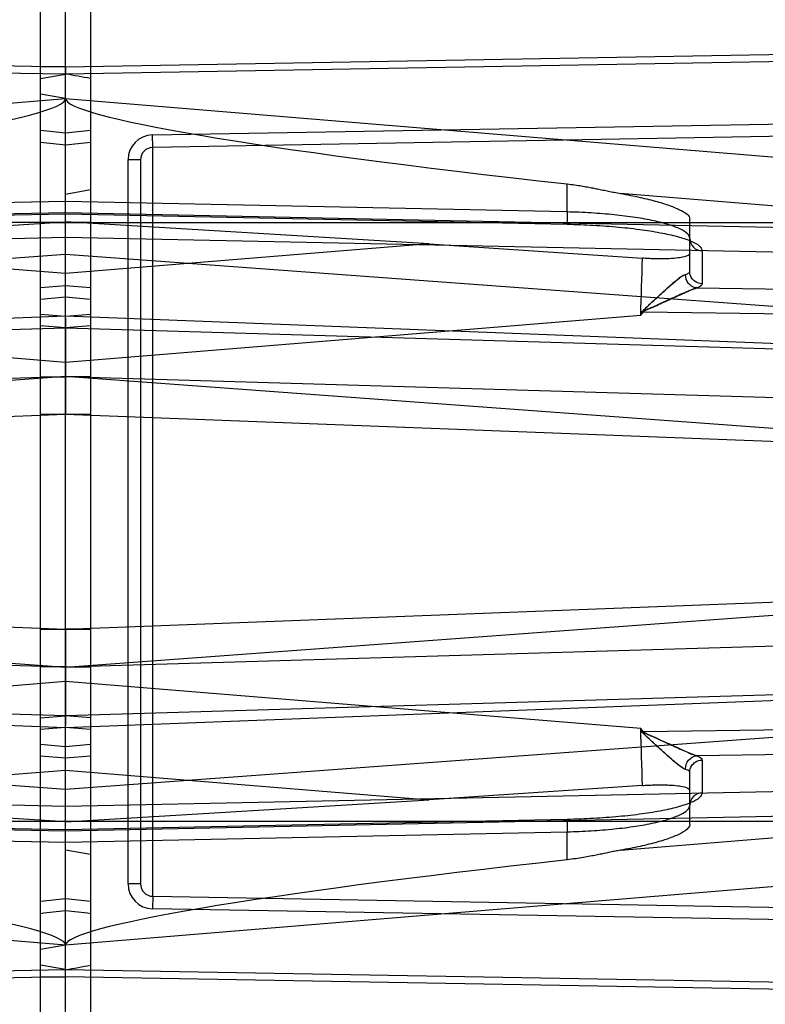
# Model space of a CAD drawing. Header units: millimetres. Extents: x 0 to 297, y 0 to 210.
# Tile 30 of 256: x 144.847 to 145.056, y 90.935 to 91.211. Entities that reach past the tile are written whole.
import ezdxf

# ---------------------------------------------------------------- set-up
doc = ezdxf.new("R2010")
doc.units = ezdxf.units.MM
doc.header["$LTSCALE"] = 16.335
doc.layers.get('0').update_dxf_attribs({"linetype": 'CONTINUOUS'})
for name, color, linetype in [('01_GLOBAL', 7, 'CONTINUOUS'), ('INTFCLR_1', 7, 'CONTINUOUS'), ('INTFCLR_144815', 7, 'CONTINUOUS'), ('INTFCLR_72935', 7, 'CONTINUOUS')]:
    doc.layers.add(name, color=color, linetype=linetype)

msp = doc.modelspace()

# ---------------------------------------------------------------- linework, layer by layer
at = {"color": 7, "linetype": 'Continuous'}
msp.add_circle((145.8748, 92.13446), 2.66, dxfattribs=at)
at = {"color": 9, "linetype": 'Continuous'}
msp.add_arc((145.8748, 92.13446), 2.62591, 182.96745, 267.03255, dxfattribs=at)
at = {"layer": '01_GLOBAL', "color": 7, "linetype": 'Continuous'}
msp.add_circle((145.8748, 92.13446), 2.695, dxfattribs=at)
at = {"layer": 'INTFCLR_1', "color": 6, "linetype": 'Continuous'}
for p, q in [((144.85261, 90.51088), (144.85261, 91.69966)), ((144.85961, 91.19795), (144.85961, 91.70027)), ((144.85961, 90.50327), (144.85961, 91.19586)), ((144.85961, 91.18906), (144.85261, 91.19029)), ((144.96156, 91.14823), (144.85961, 91.15442)), ((144.96156, 91.14823), (145.02134, 91.14424)), ((144.85961, 91.13329), (144.85261, 91.13269)), ((144.85961, 91.12184), (144.85961, 91.12744)), ((144.85961, 91.12469), (144.85961, 91.12302)), ((144.85961, 91.11222), (144.85961, 91.12184)), ((144.85961, 91.1199), (144.85961, 91.11569)), ((144.85961, 91.11569), (144.85961, 91.11091)), ((144.85961, 91.10039), (144.85961, 91.11222)), ((144.85961, 91.02831), (144.85961, 91.04015)), ((144.85961, 91.02963), (144.85961, 91.02484)), ((144.85961, 91.0187), (144.85961, 91.02831)), ((144.85961, 91.02484), (144.85961, 91.02064)), ((144.85961, 91.0131), (144.85961, 91.0187)), ((144.85961, 91.01751), (144.85961, 91.01585)), ((144.85261, 91.00785), (144.85961, 91.00724)), ((145.02134, 90.9963), (144.96156, 90.99231)), ((144.85961, 90.98612), (144.96156, 90.99231)), ((144.85961, 90.95148), (144.85261, 90.95025))]:
    msp.add_line(p, q, dxfattribs=at)
at = {"layer": 'INTFCLR_1', "color": 9, "linetype": 'Continuous'}
for p, q in [((144.85961, 91.19795), (145.12338, 91.20256)), ((145.12341, 91.20047), (144.85961, 91.19586)), ((144.85961, 91.19795), (144.85261, 91.19795)), ((144.85261, 91.19462), (144.85961, 91.19586)), ((144.85961, 91.18906), (145.09439, 91.16964)), ((144.88399, 91.17883), (145.13225, 91.18316)), ((145.18808, 91.18064), (144.88405, 91.17533)), ((144.88405, 91.17533), (144.88399, 91.17883)), ((144.88405, 90.96521), (144.88405, 91.17533)), ((144.87711, 90.96871), (144.87711, 91.17183)), ((144.88061, 91.17183), (144.87711, 91.17183)), ((144.88061, 91.17183), (144.88061, 90.96871)), ((145.00022, 91.15722), (145.00022, 91.16508)), ((145.09366, 91.15591), (145.01519, 91.1624)), ((145.00022, 91.15722), (144.85961, 91.16014)), ((145.09773, 91.15204), (144.85961, 91.157)), ((145.00022, 91.15722), (145.00021, 91.15372)), ((144.85261, 91.15427), (145.22324, 91.15427)), ((144.85961, 91.1567), (145.00022, 91.15377)), ((145.03461, 91.14054), (145.03461, 91.15515)), ((145.00021, 91.15372), (145.00022, 91.15377)), ((144.85961, 91.1501), (145.09773, 91.14515)), ((144.96156, 91.14823), (144.85961, 91.13992)), ((145.03805, 91.14631), (145.03805, 91.13709)), ((144.85961, 91.14535), (145.06171, 91.13051)), ((144.85261, 91.13598), (144.85961, 91.13658)), ((145.03656, 91.13589), (145.09773, 91.13499)), ((145.02085, 91.12822), (145.02144, 91.12932)), ((145.02085, 91.12822), (145.02159, 91.12921)), ((145.02159, 91.12921), (145.09773, 91.1281)), ((144.85261, 91.12857), (144.85961, 91.12796)), ((144.85961, 91.11509), (145.02085, 91.12822)), ((145.08687, 91.11921), (144.85961, 91.12796)), ((144.85961, 91.12469), (144.85261, 91.12529)), ((144.85961, 91.12469), (145.07757, 91.1183)), ((144.85261, 91.11091), (144.85961, 91.11091)), ((145.06171, 91.09617), (144.85961, 91.11101)), ((145.07449, 91.10461), (144.85961, 91.11091)), ((144.85961, 91.10039), (144.85261, 91.10039)), ((144.85961, 91.10039), (144.85261, 91.10039)), ((145.12189, 91.09028), (144.85961, 91.10039)), ((144.85961, 91.04015), (145.12189, 91.05026)), ((144.85961, 91.02952), (145.06171, 91.04436)), ((144.85261, 91.04015), (144.85961, 91.04015)), ((144.85261, 91.04015), (144.85961, 91.04015)), ((144.85961, 91.02963), (145.07449, 91.03593)), ((144.85961, 91.02963), (144.85261, 91.02963)), ((145.02085, 91.01232), (144.85961, 91.02545)), ((145.07757, 91.02224), (144.85961, 91.01585)), ((144.85961, 91.01257), (145.08687, 91.02133)), ((144.85261, 91.01525), (144.85961, 91.01585)), ((144.85961, 91.01257), (144.85261, 91.01197)), ((145.02159, 91.01132), (145.02085, 91.01232)), ((145.02144, 91.01121), (145.02085, 91.01232)), ((145.09773, 91.01244), (145.02159, 91.01132)), ((145.06171, 91.01002), (144.85961, 90.99519)), ((145.09773, 91.00555), (145.03656, 91.00465)), ((144.85961, 91.00396), (144.85261, 91.00456)), ((145.03805, 91.00344), (145.03805, 90.99422)), ((144.85961, 91.00061), (144.96156, 90.99231)), ((145.03461, 90.98539), (145.03461, 91)), ((145.09773, 90.99539), (144.85961, 90.99043)), ((144.85961, 90.98354), (145.09773, 90.98849)), ((144.85261, 90.98627), (145.22324, 90.98627)), ((145.00022, 90.98676), (144.85961, 90.98384)), ((145.00022, 90.98676), (145.00021, 90.98682)), ((145.00021, 90.98682), (145.00022, 90.98332)), ((144.85961, 90.98039), (145.00022, 90.98332)), ((145.00022, 90.97545), (145.00022, 90.98332)), ((145.01519, 90.97814), (145.09366, 90.98463)), ((145.09439, 90.97089), (144.85961, 90.95148)), ((144.88061, 90.96871), (144.87711, 90.96871)), ((144.88405, 90.96521), (144.88399, 90.96171)), ((144.88405, 90.96521), (145.18808, 90.9599)), ((145.13225, 90.95738), (144.88399, 90.96171)), ((144.85961, 90.94468), (144.85261, 90.94591)), ((144.85961, 90.94468), (145.12341, 90.94007)), ((144.85261, 90.94258), (144.85961, 90.94258)), ((145.12338, 90.93797), (144.85961, 90.94258))]:
    msp.add_line(p, q, dxfattribs=at)
at = {"layer": 'INTFCLR_1', "color": 7, "linetype": 'Continuous'}
for p, q in [((144.85961, 91.19795), (144.85961, 91.19586)), ((144.85961, 91.19651), (144.85961, 91.19795)), ((145.02144, 91.12932), (145.02159, 91.12921)), ((145.0211, 91.12891), (145.02105, 91.12882)), ((145.02105, 91.01172), (145.0211, 91.01162)), ((145.02159, 91.01132), (145.02144, 91.01121))]:
    msp.add_line(p, q, dxfattribs=at)
at = {"layer": 'INTFCLR_1', "color": 6, "linetype": 'Continuous'}
for centre, radius, start, end in [((144.85961, 91.07027), 0.42242, 270, 90), ((144.85961, 91.07027), 0.40144, 270, 90), ((145.76207, 91.12206), 0.90246, 179.93906, 180.0622), ((145.89682, 91.01953), 1.03721, 179.93897, 180.06211)]:
    msp.add_arc(centre, radius, start, end, dxfattribs=at)
at = {"layer": 'INTFCLR_1', "color": 9, "linetype": 'Continuous'}
for centre, radius, start, end in [((144.85961, 91.07027), 0.29509, 22.4933, 90), ((144.68188, 89.64428), 1.54529, 83.39571, 83.65692), ((144.65286, 89.32357), 1.86385, 83.63122, 83.84769), ((144.88411, 91.17183), 0.007, 91, 180), ((144.88411, 91.17183), 0.0035, 91, 180), ((140.38704, 91.27807), 4.63624, 358.14777, 358.3458), ((140.38704, 90.86247), 4.63624, 1.6542, 1.85223), ((144.88411, 90.96871), 0.007, 180, 269), ((144.88411, 90.96871), 0.0035, 180, 269), ((144.65286, 92.81696), 1.86385, 276.15231, 276.36878), ((144.68188, 92.49626), 1.54529, 276.34308, 276.60429), ((144.85961, 91.07027), 0.29509, 270, 337.5067)]:
    msp.add_arc(centre, radius, start, end, dxfattribs=at)
at = {"layer": 'INTFCLR_1', "color": 6, "linetype": 'Continuous'}
for centre, major_axis, start_param, end_param in [((145.12707, 91.16698), (0.26746, -0.02213), -3.137276, -2.060622), ((145.12707, 90.97355), (0.26746, 0.02213), 2.060622, 3.137276)]:
    msp.add_ellipse(centre, major_axis=major_axis, ratio=0.052166, start_param=start_param, end_param=end_param, dxfattribs=at)
for points, knots in [([(144.85961, 91.33868), (144.86224, 91.33879), (144.86751, 91.33894), (144.87543, 91.33893), (144.88333, 91.33868), (144.89123, 91.3382), (144.89911, 91.33749), (144.90696, 91.33655), (144.91479, 91.33537), (144.92257, 91.33397), (144.93031, 91.33233), (144.938, 91.33047), (144.94563, 91.32838), (144.9532, 91.32607), (144.96069, 91.32354), (144.96811, 91.32079), (144.97545, 91.31782), (144.98269, 91.31463), (144.98983, 91.31123), (144.99688, 91.30763), (145.00381, 91.30382), (145.01063, 91.2998), (145.01733, 91.29558), (145.0239, 91.29117), (145.03033, 91.28657), (145.03663, 91.28178), (145.04279, 91.27681), (145.0488, 91.27166), (145.05465, 91.26633), (145.06034, 91.26083), (145.06587, 91.25517), (145.07123, 91.24934), (145.07642, 91.24336), (145.08142, 91.23723), (145.08625, 91.23096), (145.09089, 91.22454), (145.09533, 91.218), (145.09958, 91.21132), (145.10364, 91.20452), (145.10749, 91.1976), (145.11114, 91.19058), (145.11457, 91.18345), (145.1178, 91.17622), (145.12081, 91.1689), (145.12361, 91.16149), (145.12533, 91.1565), (145.12615, 91.154)], [0, 0, 0, 0, 0.022721, 0.045441, 0.068161, 0.090882, 0.113602, 0.136322, 0.159043, 0.181763, 0.204484, 0.227205, 0.249927, 0.272648, 0.295371, 0.318093, 0.340816, 0.36354, 0.386264, 0.408989, 0.431714, 0.454441, 0.477167, 0.499895, 0.522623, 0.545352, 0.56808, 0.59081, 0.613539, 0.636269, 0.658999, 0.68173, 0.704461, 0.727193, 0.749925, 0.772657, 0.79539, 0.818123, 0.840856, 0.86359, 0.886324, 0.909059, 0.931794, 0.954529, 0.977264, 1, 1, 1, 1]), ([(144.85961, 91.33108), (144.86481, 91.33129), (144.87523, 91.33141), (144.89083, 91.33065), (144.90639, 91.32895), (144.92189, 91.32631), (144.93725, 91.32272), (144.95214, 91.31828), (144.9667, 91.31299), (144.98092, 91.30684), (144.99498, 91.29973), (145.00859, 91.29179), (145.02168, 91.28305), (145.03422, 91.27353), (145.04615, 91.26329), (145.05745, 91.25234), (145.06806, 91.24074), (145.07795, 91.22853), (145.08708, 91.21576), (145.09542, 91.20246), (145.10295, 91.18869), (145.10964, 91.1745), (145.11546, 91.15995), (145.12039, 91.14508), (145.12442, 91.12993), (145.12754, 91.11458), (145.12973, 91.09906), (145.13099, 91.08344), (145.13131, 91.0678), (145.1307, 91.05218), (145.12915, 91.03663), (145.12668, 91.02121), (145.12329, 91.00596), (145.11899, 90.99094), (145.11381, 90.9762), (145.10776, 90.96182), (145.10086, 90.94783), (145.09315, 90.93428), (145.08465, 90.92122), (145.07539, 90.90871), (145.06542, 90.89678), (145.05474, 90.88546), (145.04342, 90.8748), (145.03149, 90.86483), (145.01899, 90.8556), (145.00597, 90.84713), (144.99247, 90.83946), (144.97857, 90.83261), (144.96459, 90.82673), (144.95097, 90.8219), (144.93833, 90.81817), (144.92689, 90.81537), (144.91669, 90.81334), (144.90701, 90.81178), (144.897, 90.81054), (144.88587, 90.80961), (144.87327, 90.80914), (144.86436, 90.80926), (144.85961, 90.80946)], [0, 0, 0, 0, 0.018566, 0.037132, 0.055691, 0.074356, 0.093202, 0.111924, 0.12973, 0.148427, 0.167158, 0.185896, 0.204584, 0.223281, 0.241996, 0.260657, 0.279346, 0.298035, 0.316682, 0.335317, 0.35398, 0.372624, 0.391243, 0.409858, 0.428475, 0.447098, 0.465725, 0.484342, 0.50294, 0.521509, 0.540073, 0.558633, 0.577195, 0.595759, 0.614321, 0.632871, 0.651401, 0.669918, 0.688446, 0.706933, 0.725409, 0.743895, 0.762392, 0.780831, 0.799318, 0.817787, 0.836209, 0.854658, 0.873037, 0.890275, 0.906152, 0.920038, 0.932284, 0.943224, 0.955013, 0.968247, 0.983039, 1, 1, 1, 1]), ([(145.00022, 91.16508), (145.00093, 91.16501), (145.00227, 91.16484), (145.00417, 91.16454), (145.00585, 91.16425), (145.00736, 91.16396), (145.00882, 91.16367), (145.01029, 91.16337), (145.01184, 91.16304), (145.01348, 91.16271), (145.01461, 91.1625), (145.01519, 91.1624)], [0, 0, 0, 0, 0.141012, 0.266402, 0.377988, 0.478352, 0.569556, 0.670111, 0.774255, 0.882758, 1, 1, 1, 1]), ([(145.01519, 91.1624), (145.01613, 91.16223), (145.01796, 91.16189), (145.02061, 91.16134), (145.02309, 91.16076), (145.02538, 91.16016), (145.02745, 91.15954), (145.02927, 91.15891), (145.03088, 91.15827), (145.03275, 91.15735), (145.03461, 91.15628), (145.03461, 91.15515)], [0, 0, 0, 0, 0.135103, 0.263512, 0.384139, 0.49599, 0.598129, 0.689798, 0.770321, 0.839238, 1, 1, 1, 1]), ([(145.03461, 91.14564), (145.03461, 91.14504), (145.03293, 91.14457), (145.03115, 91.14426), (145.0292, 91.14411), (145.02745, 91.14405), (145.02599, 91.14404), (145.02447, 91.14407), (145.02291, 91.14413), (145.02187, 91.1442), (145.02134, 91.14424)], [0, 0, 0, 0, 0.132672, 0.268985, 0.447146, 0.548632, 0.656568, 0.768991, 0.883942, 1, 1, 1, 1]), ([(145.02134, 90.9963), (145.02187, 90.99634), (145.02291, 90.9964), (145.02446, 90.99647), (145.02597, 90.99649), (145.02743, 90.99649), (145.02917, 90.99643), (145.03113, 90.99628), (145.03291, 90.99597), (145.03461, 90.9955), (145.03461, 90.9949)], [0, 0, 0, 0, 0.116002, 0.230403, 0.342082, 0.449389, 0.550574, 0.728997, 0.866236, 1, 1, 1, 1]), ([(145.12615, 90.98654), (145.12533, 90.98403), (145.12361, 90.97904), (145.12081, 90.97164), (145.1178, 90.96432), (145.11457, 90.95709), (145.11114, 90.94996), (145.10749, 90.94293), (145.10364, 90.93602), (145.09958, 90.92922), (145.09533, 90.92254), (145.09089, 90.91599), (145.08625, 90.90958), (145.08142, 90.9033), (145.07642, 90.89717), (145.07123, 90.89119), (145.06587, 90.88537), (145.06034, 90.87971), (145.05465, 90.87421), (145.0488, 90.86888), (145.04279, 90.86373), (145.03663, 90.85875), (145.03033, 90.85396), (145.0239, 90.84936), (145.01733, 90.84495), (145.01063, 90.84074), (145.00381, 90.83672), (144.99688, 90.83291), (144.98983, 90.8293), (144.98269, 90.8259), (144.97545, 90.82272), (144.96811, 90.81975), (144.96069, 90.817), (144.9532, 90.81446), (144.94563, 90.81215), (144.938, 90.81007), (144.93031, 90.8082), (144.92257, 90.80657), (144.91479, 90.80517), (144.90696, 90.80399), (144.89911, 90.80305), (144.89123, 90.80234), (144.88333, 90.80186), (144.87543, 90.80161), (144.86751, 90.8016), (144.86224, 90.80174), (144.85961, 90.80186)], [0, 0, 0, 0, 0.022736, 0.045471, 0.068206, 0.090941, 0.113676, 0.13641, 0.159144, 0.181877, 0.20461, 0.227343, 0.250076, 0.272807, 0.295539, 0.31827, 0.341001, 0.363731, 0.386461, 0.409191, 0.43192, 0.454648, 0.477377, 0.500105, 0.522833, 0.545559, 0.568286, 0.591011, 0.613736, 0.63646, 0.659184, 0.681907, 0.704629, 0.727352, 0.750073, 0.772795, 0.795516, 0.818237, 0.840957, 0.863678, 0.886398, 0.909118, 0.931839, 0.954559, 0.977279, 1, 1, 1, 1]), ([(145.03461, 90.98539), (145.03461, 90.98464), (145.03313, 90.98334), (145.03125, 90.98242), (145.02928, 90.98163), (145.02746, 90.981), (145.02539, 90.98038), (145.0231, 90.97978), (145.02062, 90.9792), (145.01796, 90.97865), (145.01613, 90.9783), (145.01519, 90.97814)], [0, 0, 0, 0, 0.105864, 0.231293, 0.311547, 0.402954, 0.504861, 0.616548, 0.737038, 0.865247, 1, 1, 1, 1]), ([(145.01519, 90.97814), (145.01471, 90.97805), (145.01378, 90.97788), (145.01201, 90.97753), (145.01021, 90.97715), (145.0083, 90.97676), (145.00661, 90.97643), (145.00471, 90.97608), (145.00256, 90.97574), (145.00103, 90.97554), (145.00022, 90.97545)], [0, 0, 0, 0, 0.096512, 0.18629, 0.357122, 0.457584, 0.570044, 0.696655, 0.838695, 1, 1, 1, 1])]:
    msp.add_open_spline(points, degree=3, knots=knots, dxfattribs=at)
at = {"layer": 'INTFCLR_1', "color": 9, "linetype": 'Continuous'}
for points, knots in [([(145.03461, 91.14976), (145.03461, 91.15025), (145.03382, 91.15144), (145.03171, 91.15259), (145.02853, 91.15378), (145.02429, 91.15483), (145.01914, 91.15575), (145.01326, 91.15647), (145.00688, 91.15698), (145.00247, 91.15717), (145.00022, 91.15722)], [0, 0, 0, 0, 0.040883, 0.105687, 0.199645, 0.321576, 0.467926, 0.633773, 0.813277, 1, 1, 1, 1]), ([(145.00022, 91.15377), (145.00269, 91.15372), (145.00754, 91.15354), (145.01457, 91.15303), (145.02103, 91.1523), (145.0267, 91.15138), (145.03135, 91.15034), (145.03485, 91.14914), (145.03714, 91.14803), (145.03805, 91.14682), (145.03805, 91.14631)], [0, 0, 0, 0, 0.18805, 0.368753, 0.535576, 0.682578, 0.804721, 0.898284, 0.961792, 1, 1, 1, 1]), ([(145.03461, 91.14976), (145.03461, 91.14889), (145.03535, 91.14707), (145.03717, 91.14633), (145.03805, 91.14631)], [0, 0, 0, 0, 0.497318, 1, 1, 1, 1]), ([(145.03342, 91.1397), (145.03359, 91.13976), (145.03402, 91.13991), (145.03461, 91.14023), (145.03461, 91.14054)], [0, 0, 0, 0, 0.372137, 1, 1, 1, 1]), ([(145.03805, 91.13709), (145.03739, 91.1371), (145.03624, 91.13746), (145.03495, 91.13874), (145.03461, 91.13989), (145.03461, 91.14054)], [0, 0, 0, 0, 0.370457, 0.634225, 1, 1, 1, 1]), ([(145.03656, 91.13589), (145.03615, 91.13593), (145.03528, 91.1362), (145.03388, 91.13736), (145.03338, 91.1388), (145.03342, 91.1397)], [0, 0, 0, 0, 0.231909, 0.49354, 1, 1, 1, 1]), ([(145.03805, 91.13709), (145.03805, 91.13698), (145.0378, 91.13633), (145.03707, 91.13608), (145.03656, 91.13589)], [0, 0, 0, 0, 0.166894, 1, 1, 1, 1]), ([(145.03342, 91.00083), (145.0334, 91.00127), (145.03354, 91.0022), (145.03439, 91.0038), (145.0357, 91.00457), (145.03656, 91.00465)], [0, 0, 0, 0, 0.246786, 0.515406, 1, 1, 1, 1]), ([(145.03461, 91), (145.03461, 91.00065), (145.03495, 91.0018), (145.03624, 91.00308), (145.03739, 91.00343), (145.03805, 91.00344)], [0, 0, 0, 0, 0.365775, 0.629543, 1, 1, 1, 1]), ([(145.03656, 91.00465), (145.03678, 91.00457), (145.03734, 91.00433), (145.03805, 91.00386), (145.03805, 91.00344)], [0, 0, 0, 0, 0.36336, 1, 1, 1, 1]), ([(145.03461, 91), (145.03461, 91.00008), (145.03439, 91.00057), (145.03382, 91.0007), (145.03342, 91.00083)], [0, 0, 0, 0, 0.156231, 1, 1, 1, 1]), ([(145.03805, 90.99422), (145.03805, 90.99372), (145.03714, 90.99251), (145.03485, 90.99139), (145.03135, 90.9902), (145.0267, 90.98916), (145.02103, 90.98824), (145.01457, 90.98751), (145.00754, 90.987), (145.00269, 90.98682), (145.00022, 90.98676)], [0, 0, 0, 0, 0.038208, 0.101716, 0.195279, 0.317422, 0.464423, 0.631247, 0.81195, 1, 1, 1, 1]), ([(145.03805, 90.99422), (145.03717, 90.99421), (145.03535, 90.99347), (145.03461, 90.99165), (145.03461, 90.99078)], [0, 0, 0, 0, 0.502682, 1, 1, 1, 1]), ([(145.00022, 90.98332), (145.00247, 90.98337), (145.00688, 90.98355), (145.01326, 90.98406), (145.01914, 90.98479), (145.02429, 90.98571), (145.02853, 90.98676), (145.03171, 90.98795), (145.03382, 90.9891), (145.03461, 90.99028), (145.03461, 90.99078)], [0, 0, 0, 0, 0.186723, 0.366227, 0.532074, 0.678424, 0.800355, 0.894313, 0.959117, 1, 1, 1, 1])]:
    msp.add_open_spline(points, degree=3, knots=knots, dxfattribs=at)
at = {"layer": 'INTFCLR_1', "color": 7, "linetype": 'Continuous'}
for points, knots in [([(145.02105, 91.12882), (145.02117, 91.12923), (145.022, 91.12995), (145.02324, 91.13123), (145.02485, 91.13269), (145.02652, 91.13424), (145.02814, 91.1357), (145.02967, 91.13706), (145.03136, 91.13844), (145.03257, 91.13944), (145.03342, 91.1397)], [0, 0, 0, 0, 0.077168, 0.186761, 0.330098, 0.468684, 0.601109, 0.726147, 0.838672, 1, 1, 1, 1]), ([(145.02144, 91.12932), (145.02172, 91.1298), (145.02252, 91.1305), (145.0237, 91.13164), (145.02488, 91.13273), (145.02614, 91.13389), (145.02749, 91.13511), (145.02907, 91.13654), (145.03101, 91.13813), (145.03243, 91.13944), (145.03342, 91.1397)], [0, 0, 0, 0, 0.10482, 0.195919, 0.311488, 0.406744, 0.519541, 0.654279, 0.807388, 1, 1, 1, 1]), ([(145.03656, 91.13589), (145.03613, 91.13578), (145.03517, 91.13544), (145.03364, 91.13478), (145.03188, 91.13399), (145.02996, 91.13311), (145.02793, 91.13219), (145.02583, 91.13124), (145.02405, 91.13043), (145.02278, 91.12987), (145.02193, 91.12942), (145.02131, 91.12923), (145.0211, 91.12891)], [0, 0, 0, 0, 0.07829, 0.178607, 0.294415, 0.420224, 0.551636, 0.687855, 0.827607, 0.8977, 0.932548, 1, 1, 1, 1]), ([(145.02159, 91.12921), (145.02216, 91.12972), (145.02353, 91.13015), (145.02541, 91.13106), (145.02734, 91.13191), (145.02942, 91.13286), (145.0313, 91.13372), (145.03316, 91.13457), (145.0348, 91.13529), (145.03603, 91.13575), (145.03656, 91.13589)], [0, 0, 0, 0, 0.13929, 0.252661, 0.384495, 0.524425, 0.672155, 0.761764, 0.899105, 1, 1, 1, 1]), ([(145.03342, 91.00083), (145.03306, 91.00094), (145.03228, 91.0014), (145.03108, 91.0023), (145.02968, 91.00348), (145.02815, 91.00483), (145.02653, 91.00629), (145.02484, 91.00784), (145.02341, 91.00917), (145.02239, 91.01013), (145.02169, 91.01087), (145.02117, 91.01131), (145.02105, 91.01172)], [0, 0, 0, 0, 0.067743, 0.161276, 0.273021, 0.398385, 0.531318, 0.669997, 0.813284, 0.885982, 0.922889, 1, 1, 1, 1]), ([(145.0211, 91.01162), (145.02134, 91.01132), (145.02192, 91.01111), (145.02278, 91.01067), (145.02405, 91.01011), (145.02583, 91.0093), (145.02794, 91.00835), (145.02997, 91.00742), (145.03189, 91.00654), (145.03406, 91.00558), (145.03558, 91.00489), (145.03656, 91.00465)], [0, 0, 0, 0, 0.067442, 0.102315, 0.17245, 0.31224, 0.448639, 0.580636, 0.706884, 0.822002, 1, 1, 1, 1]), ([(145.03342, 91.00083), (145.0328, 91.00101), (145.03168, 91.00186), (145.02999, 91.0032), (145.02834, 91.00466), (145.02682, 91.00603), (145.02556, 91.00718), (145.02438, 91.00826), (145.02303, 91.00957), (145.02188, 91.01047), (145.02144, 91.01121)], [0, 0, 0, 0, 0.120966, 0.257651, 0.409216, 0.536864, 0.643123, 0.731507, 0.83777, 1, 1, 1, 1]), ([(145.03656, 91.00465), (145.03611, 91.00476), (145.03505, 91.00515), (145.0333, 91.0059), (145.03143, 91.00676), (145.02963, 91.00758), (145.02799, 91.00832), (145.02643, 91.00903), (145.02496, 91.00969), (145.02338, 91.01043), (145.02219, 91.01083), (145.02159, 91.01132)], [0, 0, 0, 0, 0.085365, 0.205083, 0.348264, 0.462544, 0.565781, 0.678173, 0.776709, 0.858718, 1, 1, 1, 1])]:
    msp.add_open_spline(points, degree=3, knots=knots, dxfattribs=at)
at = {"layer": 'INTFCLR_144815', "color": 6, "linetype": 'Continuous'}
for radius in [0.44668, 0.42567]:
    msp.add_circle((144.85961, 91.07027), radius, dxfattribs=at)
for radius, start, end in [(0.61578, 313.99379, 154.5151), (0.59478, 312.95436, 154.51444), (0.5751, 282.24404, 71.28636), (0.46273, 45, 315), (0.4619, 45, 315), (0.46123, 45, 315)]:
    msp.add_arc((144.85961, 91.07027), radius, start, end, dxfattribs=at)
at = {"layer": 'INTFCLR_72935', "color": 6, "linetype": 'Continuous'}
for p, q in [((144.85961, 90.50327), (144.85961, 91.70027)), ((144.86661, 91.69966), (144.86661, 90.51088)), ((144.85961, 91.16225), (144.86661, 91.16348)), ((144.75764, 91.14823), (144.85961, 91.15442)), ((144.86661, 91.13269), (144.85961, 91.13329)), ((144.85961, 91.12744), (144.85961, 91.12184)), ((144.85961, 91.12302), (144.85961, 91.12469)), ((144.85961, 91.12184), (144.85961, 91.11222)), ((144.85961, 91.11569), (144.85961, 91.1199)), ((144.85961, 91.11091), (144.85961, 91.11569)), ((144.85961, 91.11222), (144.85961, 91.10039)), ((144.85961, 91.04015), (144.85961, 91.02831)), ((144.85961, 91.02484), (144.85961, 91.02963)), ((144.85961, 91.02831), (144.85961, 91.0187)), ((144.85961, 91.02064), (144.85961, 91.02484)), ((144.85961, 91.0187), (144.85961, 91.0131)), ((144.85961, 91.01585), (144.85961, 91.01751)), ((144.85961, 91.00724), (144.86661, 91.00785)), ((144.85961, 90.98612), (144.75764, 90.99231)), ((144.85961, 90.97829), (144.86661, 90.97705))]:
    msp.add_line(p, q, dxfattribs=at)
at = {"layer": 'INTFCLR_72935', "color": 9, "linetype": 'Continuous'}
for p, q in [((144.59584, 91.20256), (144.85961, 91.19795)), ((144.85961, 91.19586), (144.5958, 91.20047)), ((144.62483, 91.16964), (144.85961, 91.18906)), ((144.85961, 91.16014), (144.719, 91.15722)), ((144.85961, 91.157), (144.62149, 91.15204)), ((144.86661, 91.15427), (144.49597, 91.15427)), ((144.719, 91.15377), (144.85961, 91.1567)), ((144.62149, 91.14515), (144.85961, 91.1501)), ((144.85961, 91.13992), (144.75764, 91.14823)), ((144.65751, 91.13051), (144.85961, 91.14535)), ((144.85961, 91.13658), (144.86661, 91.13598)), ((144.85961, 91.12796), (144.63235, 91.11921)), ((144.69836, 91.12822), (144.85961, 91.11508)), ((144.85961, 91.12796), (144.86661, 91.12857)), ((144.64164, 91.1183), (144.85961, 91.12469)), ((144.86661, 91.12529), (144.85961, 91.12469)), ((144.85961, 91.11091), (144.64472, 91.10461)), ((144.85961, 91.11101), (144.65751, 91.09617)), ((144.86661, 91.11091), (144.85961, 91.11091)), ((144.85961, 91.10039), (144.59732, 91.09028)), ((144.86661, 91.10039), (144.85961, 91.10039)), ((144.86661, 91.10039), (144.85961, 91.10039)), ((144.59732, 91.05026), (144.85961, 91.04015)), ((144.65751, 91.04436), (144.85961, 91.02952)), ((144.85961, 91.04015), (144.86661, 91.04015)), ((144.86661, 91.04015), (144.85961, 91.04015)), ((144.64472, 91.03593), (144.85961, 91.02963)), ((144.85961, 91.02963), (144.86661, 91.02963)), ((144.85961, 91.02545), (144.69836, 91.01232)), ((144.85961, 91.01585), (144.64164, 91.02224)), ((144.63235, 91.02133), (144.85961, 91.01257)), ((144.86661, 91.01525), (144.85961, 91.01585)), ((144.86661, 91.01197), (144.85961, 91.01257)), ((144.85961, 90.99519), (144.65751, 91.01002)), ((144.86661, 91.00456), (144.85961, 91.00396)), ((144.75764, 90.99231), (144.85961, 91.00062)), ((144.85961, 90.99043), (144.62149, 90.99539)), ((144.62149, 90.98849), (144.85961, 90.98354)), ((144.49597, 90.98627), (144.86661, 90.98627)), ((144.85961, 90.98384), (144.719, 90.98676)), ((144.719, 90.98332), (144.85961, 90.98039)), ((144.85961, 90.95148), (144.62483, 90.97089)), ((144.5958, 90.94007), (144.85961, 90.94468)), ((144.85961, 90.94258), (144.59584, 90.93797))]:
    msp.add_line(p, q, dxfattribs=at)
at = {"layer": 'INTFCLR_72935', "color": 6, "linetype": 'Continuous'}
for centre, radius, start, end in [((144.85961, 91.07027), 0.42242, 90, 270), ((144.85961, 91.07027), 0.40144, 90, 270), ((144.62786, 89.88121), 1.33496, 79.69786, 80.00307), ((143.8224, 91.12101), 1.03721, 359.93897, 0.06211), ((143.95714, 91.01847), 0.90247, 359.93906, 0.0622), ((144.62787, 92.25931), 1.33495, 279.99692, 280.30214)]:
    msp.add_arc(centre, radius, start, end, dxfattribs=at)
at = {"layer": 'INTFCLR_72935', "color": 9, "linetype": 'Continuous'}
for centre, radius, start, end in [((144.85961, 91.07027), 0.29509, 90, 157.5067), ((145.03733, 89.64427), 1.54529, 96.34308, 96.60429), ((145.06636, 89.32357), 1.86385, 96.15231, 96.36878), ((145.06636, 92.81696), 1.86385, 263.63122, 263.84769), ((145.03733, 92.49626), 1.54529, 263.39571, 263.65692), ((144.85961, 91.07027), 0.29509, 202.4933, 270)]:
    msp.add_arc(centre, radius, start, end, dxfattribs=at)
at = {"layer": 'INTFCLR_72935', "color": 6, "linetype": 'Continuous'}
for centre, major_axis, start_param, end_param in [((144.59215, 91.16698), (0.26746, 0.02213), -1.080971, -0.004317), ((144.59215, 90.97355), (0.26746, -0.02213), 0.004317, 1.080971)]:
    msp.add_ellipse(centre, major_axis=major_axis, ratio=0.052166, start_param=start_param, end_param=end_param, dxfattribs=at)
for points, knots in [([(144.59307, 91.154), (144.59389, 91.1565), (144.59561, 91.16149), (144.5984, 91.1689), (144.60141, 91.17622), (144.60464, 91.18345), (144.60808, 91.19058), (144.61173, 91.1976), (144.61558, 91.20452), (144.61963, 91.21132), (144.62388, 91.218), (144.62833, 91.22454), (144.63297, 91.23096), (144.63779, 91.23723), (144.6428, 91.24336), (144.64799, 91.24934), (144.65334, 91.25517), (144.65887, 91.26083), (144.66457, 91.26633), (144.67042, 91.27166), (144.67643, 91.27681), (144.68258, 91.28178), (144.68888, 91.28657), (144.69532, 91.29117), (144.70189, 91.29558), (144.70859, 91.2998), (144.71541, 91.30382), (144.72234, 91.30763), (144.72938, 91.31123), (144.73653, 91.31463), (144.74377, 91.31782), (144.7511, 91.32079), (144.75852, 91.32354), (144.76602, 91.32607), (144.77358, 91.32838), (144.78121, 91.33047), (144.7889, 91.33233), (144.79664, 91.33397), (144.80443, 91.33537), (144.81225, 91.33655), (144.82011, 91.33749), (144.82799, 91.3382), (144.83588, 91.33868), (144.84379, 91.33893), (144.8517, 91.33894), (144.85697, 91.33879), (144.85961, 91.33868)], [0, 0, 0, 0, 0.022736, 0.045471, 0.068206, 0.090941, 0.113676, 0.13641, 0.159144, 0.181877, 0.20461, 0.227343, 0.250076, 0.272807, 0.295539, 0.31827, 0.341001, 0.363731, 0.386461, 0.409191, 0.43192, 0.454648, 0.477377, 0.500105, 0.522833, 0.545559, 0.568286, 0.591011, 0.613736, 0.63646, 0.659184, 0.681907, 0.704629, 0.727352, 0.750073, 0.772795, 0.795516, 0.818237, 0.840957, 0.863678, 0.886398, 0.909118, 0.931839, 0.954559, 0.977279, 1, 1, 1, 1]), ([(144.85961, 90.80946), (144.85441, 90.80924), (144.84399, 90.80913), (144.82839, 90.80989), (144.81283, 90.81159), (144.79732, 90.81423), (144.78196, 90.81782), (144.76708, 90.82226), (144.75252, 90.82755), (144.73829, 90.8337), (144.72423, 90.8408), (144.71063, 90.84875), (144.69753, 90.85749), (144.685, 90.867), (144.67306, 90.87725), (144.66177, 90.88819), (144.65116, 90.89979), (144.64126, 90.91201), (144.63213, 90.92478), (144.62379, 90.93807), (144.61626, 90.95184), (144.60958, 90.96603), (144.60376, 90.98059), (144.59883, 90.99546), (144.59479, 91.0106), (144.59167, 91.02596), (144.58948, 91.04148), (144.58822, 91.05709), (144.5879, 91.07274), (144.58852, 91.08836), (144.59007, 91.10391), (144.59254, 91.11933), (144.59593, 91.13458), (144.60022, 91.1496), (144.60541, 91.16433), (144.61146, 91.17872), (144.61835, 91.19271), (144.62606, 91.20626), (144.63456, 91.21931), (144.64382, 91.23183), (144.6538, 91.24376), (144.66447, 91.25508), (144.67579, 91.26574), (144.68773, 91.2757), (144.70023, 91.28493), (144.71325, 91.2934), (144.72674, 91.30108), (144.74065, 91.30792), (144.75463, 91.31381), (144.76824, 91.31863), (144.78088, 91.32237), (144.79233, 91.32516), (144.80252, 91.3272), (144.81221, 91.32876), (144.82221, 91.33), (144.83334, 91.33092), (144.84595, 91.3314), (144.85486, 91.33128), (144.85961, 91.33108)], [0, 0, 0, 0, 0.018566, 0.037132, 0.055691, 0.074356, 0.093202, 0.111924, 0.12973, 0.148427, 0.167158, 0.185896, 0.204584, 0.223281, 0.241996, 0.260657, 0.279346, 0.298035, 0.316682, 0.335317, 0.35398, 0.372624, 0.391243, 0.409858, 0.428475, 0.447098, 0.465725, 0.484342, 0.50294, 0.521509, 0.540073, 0.558632, 0.577195, 0.595759, 0.614321, 0.632871, 0.651401, 0.669918, 0.688446, 0.706933, 0.725408, 0.743894, 0.762392, 0.780831, 0.799317, 0.817787, 0.836209, 0.854657, 0.873037, 0.890275, 0.906152, 0.920038, 0.932284, 0.943224, 0.955013, 0.968247, 0.983039, 1, 1, 1, 1]), ([(144.85961, 90.80186), (144.85697, 90.80174), (144.8517, 90.8016), (144.84379, 90.80161), (144.83588, 90.80186), (144.82799, 90.80234), (144.82011, 90.80305), (144.81225, 90.80399), (144.80443, 90.80517), (144.79664, 90.80657), (144.7889, 90.8082), (144.78121, 90.81007), (144.77358, 90.81215), (144.76602, 90.81446), (144.75852, 90.817), (144.7511, 90.81975), (144.74377, 90.82272), (144.73653, 90.8259), (144.72938, 90.8293), (144.72234, 90.83291), (144.71541, 90.83672), (144.70859, 90.84074), (144.70189, 90.84495), (144.69532, 90.84936), (144.68888, 90.85396), (144.68258, 90.85875), (144.67643, 90.86373), (144.67042, 90.86888), (144.66457, 90.87421), (144.65887, 90.87971), (144.65334, 90.88537), (144.64799, 90.89119), (144.6428, 90.89717), (144.63779, 90.9033), (144.63297, 90.90958), (144.62833, 90.91599), (144.62388, 90.92254), (144.61963, 90.92922), (144.61558, 90.93602), (144.61173, 90.94293), (144.60808, 90.94996), (144.60464, 90.95709), (144.60141, 90.96432), (144.5984, 90.97164), (144.59561, 90.97904), (144.59389, 90.98403), (144.59307, 90.98654)], [0, 0, 0, 0, 0.022721, 0.045441, 0.068161, 0.090882, 0.113602, 0.136322, 0.159043, 0.181763, 0.204484, 0.227205, 0.249927, 0.272648, 0.295371, 0.318093, 0.340816, 0.36354, 0.386264, 0.408989, 0.431714, 0.454441, 0.477167, 0.499895, 0.522623, 0.545352, 0.56808, 0.59081, 0.613539, 0.636269, 0.658999, 0.68173, 0.704461, 0.727193, 0.749925, 0.772657, 0.79539, 0.818123, 0.840856, 0.86359, 0.886324, 0.909059, 0.931794, 0.954529, 0.977264, 1, 1, 1, 1])]:
    msp.add_open_spline(points, degree=3, knots=knots, dxfattribs=at)

doc.saveas('drawing.dxf')
